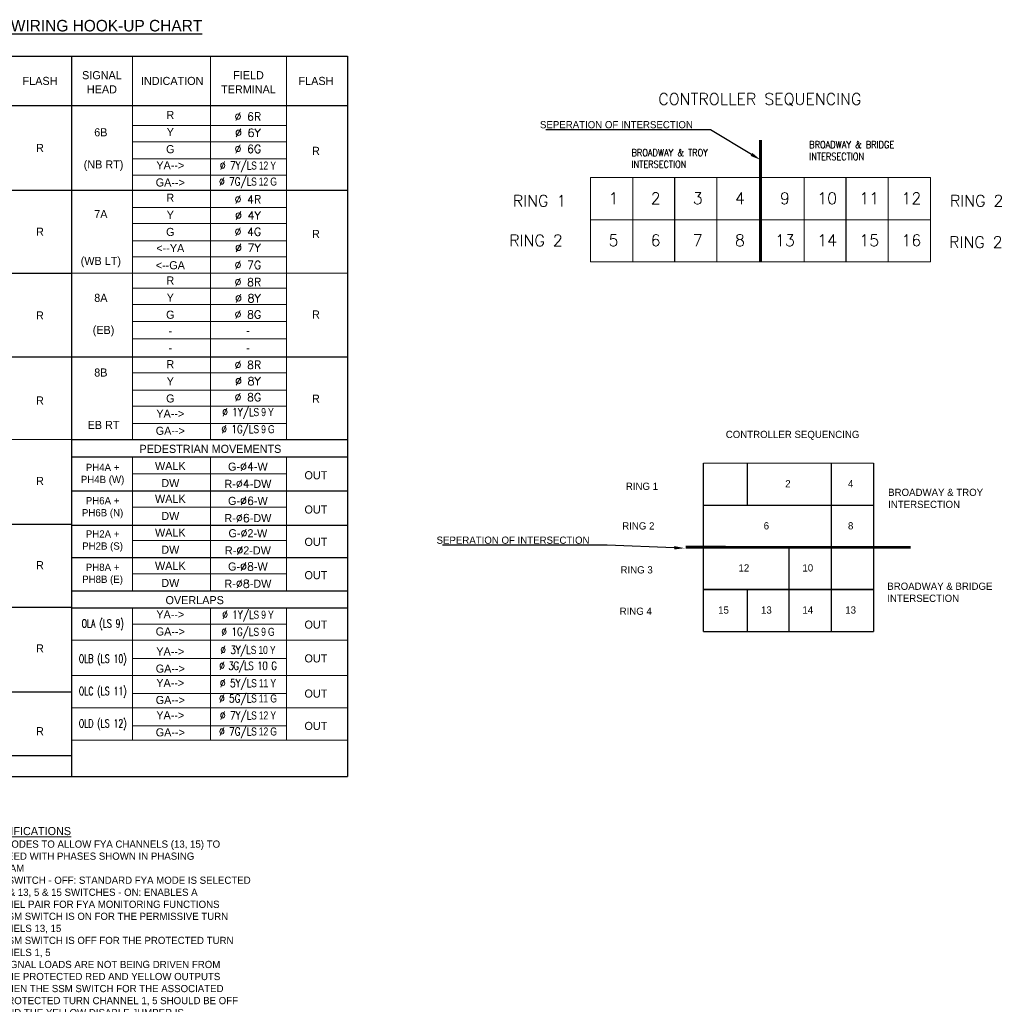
# Model space of a CAD drawing. Header units: feet. Extents: x -492 to 1495683, y -198 to 337262.
# Tile 18 of 38: x 108 to 125, y -156 to -139. Entities that reach past the tile are written whole.
import ezdxf
from ezdxf import colors
from ezdxf.entities.mleader import LeaderData, LeaderLine
from ezdxf.enums import TextEntityAlignment as Align
from ezdxf.math import Vec2, Vec3

# ---------------------------------------------------------------- set-up
doc = ezdxf.new("R2010")
doc.units = ezdxf.units.FT
doc.header["$MEASUREMENT"] = 0
for name, color, linetype in [('SH_Text', 9, 'Continuous'), ('ST_Details', 4, 'Continuous'), ('ST_Text', 9, 'Continuous'), ('TEXT-DED', 10, 'Continuous')]:
    doc.layers.add(name, color=color, linetype=linetype)
doc.styles.add('ROMANS', font='romans.shx', dxfattribs={"width": 0.85})
doc.styles.add('Slanted Normal (0.14) Font 31', font='ISO_FONTRIGHT.shx', dxfattribs={"height": 0.14})
doc.styles.add('Slanted-Normal', font='font31.shx', dxfattribs={"height": 0.14})
doc.styles.get("Standard").update_dxf_attribs({"font": 'font31.shx'})
doc.styles.add('Straight-Normal', font='font30.shx', dxfattribs={"height": 0.14})
doc.styles.add('Style-ISO_FONTRIGHT', font='ISO_FONTRIGHT.shx')

msp = doc.modelspace()

# ---------------------------------------------------------------- linework, layer by layer
at = {"layer": 'ST_Details'}
for p, q in [((122.22968, -146.86819), (122.22968, -149.78486)), ((120.01796, -147.59736), (122.95885, -147.59736))]:
    msp.add_line(p, q, dxfattribs=at)
at = {"layer": 'ST_Details', "flags": 128}
for points in [[(120.01796, -149.78486), (120.01796, -147.59736), (120.01796, -146.86819)], [(120.77135, -146.86819), (120.77135, -147.59736)], [(122.95885, -146.86819), (122.95885, -149.05569), (122.95885, -149.78486)], [(121.50052, -149.78486), (121.50052, -149.05569), (121.50052, -148.32653)], [(120.77135, -149.05569), (120.77135, -149.78486)], [(120.01713, -149.78486), (121.50052, -149.78486), (122.95885, -149.78486)]]:
    msp.add_lwpolyline(points, dxfattribs=at)
msp.add_lwpolyline([(120.01713, -149.05569), (120.77135, -149.05569), (121.50052, -149.05569), (122.22968, -149.05569), (122.95885, -149.05569), (121.50052, -149.05569)], close=True, dxfattribs=at)
at = {"layer": 'ST_Text', "linetype": 'Continuous', "lineweight": 30}
for p, q in [((104.30125, -139.82434), (109.07773, -139.82434)), ((109.07773, -139.82434), (109.07773, -152.29259)), ((109.07773, -139.82434), (113.8542, -139.82434)), ((113.8542, -139.82434), (113.8542, -152.29259)), ((104.30125, -140.68081), (109.07773, -140.68081)), ((109.07773, -140.68081), (113.8542, -140.68081)), ((109.07773, -140.68081), (113.8542, -140.68081)), ((104.30125, -142.1467), (109.07773, -142.1467)), ((109.07773, -142.1467), (113.8542, -142.1467)), ((104.30125, -143.57964), (109.07773, -143.57964)), ((104.30125, -145.02905), (109.07773, -145.02905)), ((109.07773, -145.02905), (113.8542, -145.02905)), ((109.07773, -146.46199), (113.8542, -146.46199)), ((109.07773, -146.75847), (113.8542, -146.75847)), ((109.07773, -147.35141), (113.8542, -147.35141)), ((104.30125, -147.92788), (109.07773, -147.92788)), ((109.07773, -147.94435), (113.8542, -147.94435)), ((109.07773, -148.50435), (113.8542, -148.50435)), ((109.07773, -149.08082), (113.8542, -149.08082)), ((104.30125, -149.36082), (109.07773, -149.36082)), ((109.07773, -149.37729), (113.8542, -149.37729)), ((104.30125, -150.8267), (109.07773, -150.8267)), ((104.30125, -151.93023), (109.07773, -151.93023)), ((104.30125, -152.29259), (113.8542, -152.29259))]:
    msp.add_line(p, q, dxfattribs=at)
at = {"layer": 'ST_Text', "linetype": 'Continuous', "lineweight": 0}
for p, q in [((110.13185, -139.82434), (110.13185, -146.46199)), ((111.48243, -139.82434), (111.48243, -146.46199)), ((112.80008, -139.82434), (112.80008, -146.46199)), ((110.13185, -141.0267), (112.80008, -141.0267)), ((110.13185, -141.3067), (112.80008, -141.3067)), ((110.13185, -141.60317), (112.80008, -141.60317)), ((110.13185, -141.88317), (112.80008, -141.88317)), ((118.06199, -142.65619), (118.06199, -141.92702)), ((118.06199, -141.92702), (118.79115, -141.92702)), ((118.79115, -141.92702), (118.79115, -142.65619)), ((118.79115, -141.92702), (119.52032, -141.92702)), ((119.52032, -141.92702), (120.24949, -141.92702)), ((120.24949, -141.92702), (120.24949, -142.65619)), ((120.24949, -141.92702), (121.00288, -141.92702)), ((121.00288, -141.92702), (121.7571, -141.92702)), ((121.7571, -141.92702), (121.7571, -142.65619)), ((121.7571, -141.92702), (122.48626, -141.92702)), ((122.48626, -141.92702), (123.21543, -141.92702)), ((123.21543, -141.92702), (123.21543, -142.65619)), ((123.21543, -141.92702), (123.9446, -141.92702)), ((123.9446, -141.92702), (123.9446, -142.65619)), ((110.13185, -142.44317), (112.80008, -142.44317)), ((118.06199, -142.65619), (119.52032, -142.65619)), ((118.06199, -143.38536), (118.06199, -142.65619)), ((118.06199, -142.65619), (118.79115, -142.65619)), ((118.79115, -142.65619), (118.79115, -143.38536)), ((118.79115, -142.65619), (119.52032, -142.65619)), ((119.52032, -142.65619), (121.00288, -142.65619)), ((119.52032, -142.65619), (120.24949, -142.65619)), ((120.24949, -142.65619), (120.24949, -143.38536)), ((120.24949, -142.65619), (121.00288, -142.65619)), ((121.00288, -142.65619), (122.48626, -142.65619)), ((121.00288, -142.65619), (121.7571, -142.65619)), ((121.7571, -142.65619), (121.7571, -143.38536)), ((121.7571, -142.65619), (122.48626, -142.65619)), ((122.48626, -142.65619), (123.9446, -142.65619)), ((122.48626, -142.65619), (123.21543, -142.65619)), ((123.21543, -142.65619), (123.21543, -143.38536)), ((123.21543, -142.65619), (123.9446, -142.65619)), ((123.9446, -142.65619), (123.9446, -143.38536)), ((110.13185, -142.72317), (112.80008, -142.72317)), ((110.13185, -143.01964), (112.80008, -143.01964)), ((110.13185, -143.29964), (112.80008, -143.29964)), ((118.06199, -143.38536), (119.52032, -143.38536)), ((119.52032, -143.38536), (121.00288, -143.38536)), ((121.00288, -143.38536), (122.48626, -143.38536)), ((122.48626, -143.38536), (123.9446, -143.38536)), ((109.07773, -143.57964), (113.8542, -143.57964)), ((110.13185, -143.84317), (112.80008, -143.84317)), ((110.13185, -144.12317), (112.80008, -144.12317)), ((110.13185, -144.41964), (112.80008, -144.41964)), ((110.13185, -144.71611), (112.80008, -144.71611)), ((110.13185, -145.30905), (112.80008, -145.30905)), ((110.13185, -145.60552), (112.80008, -145.60552)), ((110.13185, -145.88552), (112.80008, -145.88552)), ((110.13185, -146.18199), (112.80008, -146.18199)), ((104.30125, -146.46199), (109.07773, -146.46199)), ((110.13185, -146.75847), (110.13185, -148.50435)), ((110.13185, -146.75847), (110.13185, -149.08082)), ((110.13185, -146.75847), (110.13185, -149.08082)), ((111.48243, -146.75847), (111.48243, -148.50435)), ((111.48243, -146.75847), (111.48243, -149.08082)), ((111.48243, -146.75847), (111.48243, -149.08082)), ((112.80008, -146.75847), (112.80008, -148.50435)), ((112.80008, -146.75847), (112.80008, -149.08082)), ((110.13185, -147.05494), (112.80008, -147.05494)), ((110.13185, -147.63141), (112.80008, -147.63141)), ((110.13185, -148.20788), (112.80008, -148.20788)), ((120.01713, -148.32652), (120.77135, -148.32652)), ((120.77135, -148.32652), (121.50052, -148.32652)), ((121.50052, -148.32652), (122.22968, -148.32652)), ((122.22968, -148.32652), (122.95885, -148.32652)), ((110.13185, -148.78435), (112.80008, -148.78435)), ((110.13185, -149.37729), (110.13185, -150.25023)), ((110.13185, -149.37729), (110.13185, -151.6667)), ((111.48243, -149.37729), (111.48243, -150.25023)), ((111.48243, -149.37729), (111.48243, -151.6667)), ((112.80008, -149.37729), (112.80008, -151.6667)), ((110.13185, -149.65729), (112.80008, -149.65729)), ((109.07773, -149.93729), (113.8542, -149.93729)), ((110.13185, -150.25023), (112.80008, -150.25023)), ((109.07773, -150.5467), (113.8542, -150.5467)), ((110.13185, -150.85964), (112.80008, -150.85964)), ((109.07773, -151.1067), (113.8542, -151.1067)), ((110.13185, -151.41965), (112.80008, -151.41965)), ((109.07773, -151.6667), (113.8542, -151.6667))]:
    msp.add_line(p, q, dxfattribs=at)
at = {"layer": 'ST_Text', "const_width": 0.05, "flags": 128}
for points in [[(121.00288, -141.27414), (121.00288, -143.38536)], [(119.70572, -148.32652), (123.60108, -148.32721)]]:
    msp.add_lwpolyline(points, dxfattribs=at)
at = {"layer": 'ST_Text', "flags": 128}
for points in [[(119.52032, -142.65619), (119.52032, -141.92702)], [(122.48626, -142.65619), (122.48626, -141.92702)], [(119.52032, -143.38536), (119.52032, -142.65619)], [(122.48626, -143.38536), (122.48626, -142.65619)]]:
    msp.add_lwpolyline(points, dxfattribs=at)
at = {"layer": 'ST_Text', "linetype": 'Continuous', "lineweight": 0}
for points in [[(120.01796, -146.86819), (120.74713, -146.86819), (121.47629, -146.86819), (122.20546, -146.86819), (122.95885, -146.86819)], [(120.01796, -148.32652), (121.47629, -148.32652), (123.60108, -148.32721)]]:
    msp.add_lwpolyline(points, dxfattribs=at)

# ---------------------------------------------------------------- texts
at = {"layer": 'SH_Text', "lineweight": 30, "style": 'Slanted Normal (0.14) Font 31'}
msp.add_text('%%UFIELD WIRING HOOK-UP CHART', height=0.2, dxfattribs=at).set_placement((109.26871, -139.29607), align=Align.MIDDLE_CENTER)
at = {"layer": 'ST_Text', "style": 'Style-ISO_FONTRIGHT'}
for s, p in [('FLASH', (108.53308, -140.25258)), ('INDICATION', (110.82046, -140.25258)), ('FLASH', (113.30956, -140.25258)), ('6B', (109.58594, -141.14199)), ('R', (108.53183, -141.41376)), ('R', (113.3083, -141.46317)), ('7A', (109.58594, -142.55846)), ('R', (108.53183, -142.86317)), ('R', (113.3083, -142.9026)), ('8A', (109.58594, -144.00788)), ('R', (108.53183, -144.31258)), ('R', (113.3083, -144.29611)), ('8B', (109.58594, -145.30082)), ('R', (108.53183, -145.78495)), ('R', (113.3083, -145.75376)), ('R', (108.53183, -147.17847)), ('OUT', (113.3083, -147.07964)), ('OUT', (113.3083, -147.67258)), ('OUT', (113.3083, -148.23258)), ('R', (108.53183, -148.63611)), ('OUT', (113.3083, -148.80906)), ('OUT', (113.3083, -149.66553)), ('R', (108.53183, -150.07729)), ('OUT', (113.3083, -150.25023)), ('OUT', (113.3083, -150.85964)), ('OUT', (113.3083, -151.41965)), ('R', (108.53183, -151.51023))]:
    msp.add_text(s, height=0.14, dxfattribs=at).set_placement(p, align=Align.MIDDLE_CENTER)
at = {"layer": 'ST_Text', "linetype": 'Continuous', "lineweight": 0, "style": 'ROMANS'}
msp.add_text('CONTROLLER SEQUENCING', height=0.2, dxfattribs=at).set_placement((120.99222, -140.72731), align=Align.BOTTOM_CENTER)
at = {"layer": 'ST_Text', "style": 'Style-ISO_FONTRIGHT'}
for s, p in [('R', (110.7883, -140.9114)), ('Y', (110.7883, -141.20787)), ('G', (110.7883, -141.50434)), ('YA-->', (110.7883, -141.78434)), ('GA-->', (110.7883, -142.08082)), ('R', (110.7883, -142.34434)), ('Y', (110.7883, -142.64082)), ('G', (110.7883, -142.93729)), ('<--YA', (110.7883, -143.21729)), ('<--GA', (110.7883, -143.51376)), ('R', (110.7883, -143.77729)), ('Y', (110.7883, -144.07376)), ('G', (110.7883, -144.37023)), ('-', (110.7883, -144.65023)), ('-', (110.7883, -144.9467)), ('R', (110.7883, -145.2267)), ('Y', (110.7883, -145.52317)), ('G', (110.7883, -145.81964)), ('YA-->', (110.7883, -146.08317)), ('GA-->', (110.7883, -146.37964)), ('PEDESTRIAN MOVEMENTS', (111.48243, -146.69258)), ('WALK', (110.7883, -146.98905)), ('DW', (110.7883, -147.28552)), ('WALK', (110.7883, -147.55729)), ('DW', (110.7883, -147.85376)), ('WALK', (110.7883, -148.142)), ('DW', (110.7883, -148.43847)), ('WALK', (110.7883, -148.71847)), ('DW', (110.7883, -149.01494)), ('OVERLAPS', (111.21046, -149.31141)), ('YA-->', (110.7883, -149.55847)), ('GA-->', (110.7883, -149.85494)), ('YA-->', (110.7883, -150.20082)), ('GA-->', (110.7883, -150.49729)), ('YA-->', (110.7883, -150.74435)), ('GA-->', (110.7883, -151.04082)), ('YA-->', (110.7883, -151.30435)), ('GA-->', (110.7883, -151.60082))]:
    msp.add_text(s, height=0.14, dxfattribs=at).set_placement(p, align=Align.CENTER)
for s, p in [('(NB RT)', (109.63261, -141.62787)), ('(WB LT)', (109.58594, -143.29834)), ('(EB)', (109.63261, -144.49376)), ('EB RT', (109.63261, -146.13906))]:
    msp.add_text(s, height=0.14, dxfattribs=at).set_placement(p, align=Align.TOP_CENTER)
at = {"layer": 'ST_Text', "linetype": 'Continuous', "lineweight": 0, "style": 'ROMANS'}
for s, p in [('RING 1', (116.71668, -142.32922)), ('1', (118.37406, -142.28445)), ('2', (119.10323, -142.28445)), ('3', (119.83239, -142.28445)), ('4', (120.56156, -142.28445)), ('9', (121.34, -142.28445)), ('10', (121.98576, -142.28445)), ('11', (122.71493, -142.28445)), ('12', (123.44409, -142.28445)), ('RING 2', (124.28236, -142.32922)), ('RING 2', (116.65461, -143.01538)), ('5', (118.37406, -143.01361)), ('6', (119.10323, -143.01361)), ('7', (119.83239, -143.01361)), ('8', (120.56156, -143.01361)), ('13', (121.25659, -143.01361)), ('14', (121.98576, -143.01361)), ('15', (122.71493, -143.01361)), ('16', (123.44409, -143.01361)), ('RING 2', (124.26744, -143.04521))]:
    msp.add_text(s, height=0.2, dxfattribs=at).set_placement(p, align=Align.MIDDLE_LEFT)
at = {"layer": 'ST_Text', "char_height": 0.14, "attachment_point": 5, "line_spacing_factor": 1.05, "style": 'Style-ISO_FONTRIGHT'}
for s, insert in [('\\FISO_FONTRIGHT;SIGNAL\\PHEAD', (109.60479, -140.27591)), ('\\FISO_FONTRIGHT;FIELD\\PTERMINAL', (112.14126, -140.27591))]:
    msp.add_mtext(s, dxfattribs=dict(at, insert=insert))
at = {"layer": 'ST_Text', "attachment_point": 5, "style": 'Style-ISO_FONTRIGHT'}
for s, width, insert, char_height in [('{\\Fsimplex|c0;Ø 6R}', 2.1201377, (112.13119, -140.87054), 0.14), ('{\\Fsimplex|c0;Ø 6Y}', 2.1201377, (112.13119, -141.15054), 0.14), ('{\\Fsimplex|c0;Ø 6G}', 2.1201377, (112.13119, -141.43054), 0.14), ('{\\Fsimplex|c0;\\W0.8;Ø 7Y/\\T0.95;L\\Ffont31|c0;S 12 Y}', 2.1201377, (112.13119, -141.74112), 0.14), ('{\\Fsimplex|c0;\\W0.8;Ø 7G/\\T0.95;L\\Ffont31|c0;S 12 G}', 2.1201377, (112.13119, -142.01867), 0.14), ('{\\Fsimplex|c0;Ø 4R}', 2.1201377, (112.13119, -142.30349), 0.14), ('{\\Fsimplex|c0;Ø 4Y}', 2.1201377, (112.13119, -142.58349), 0.14), ('{\\Fsimplex|c0;Ø 4G}', 2.1201377, (112.13119, -142.86349), 0.14), ('{\\Fsimplex|c0;Ø 7Y}', 2.1201377, (112.13119, -143.14349), 0.14), ('{\\Fsimplex|c0;Ø 7G}', 2.1201377, (112.13119, -143.43996), 0.14), ('{\\Fsimplex|c0;Ø 8R}', 2.1201377, (112.13119, -143.73643), 0.14), ('{\\Fsimplex|c0;Ø 8Y}', 2.1201377, (112.13119, -144.01643), 0.14), ('{\\Fsimplex|c0;Ø 8G}', 2.1201377, (112.13119, -144.29643), 0.14), ('-', 2.1201377, (112.13119, -144.57643), 0.14), ('-', 2.1201377, (112.13119, -144.8729), 0.14), ('{\\Fsimplex|c0;Ø 8R}', 2.1201377, (112.13119, -145.16937), 0.14), ('{\\Fsimplex|c0;Ø 8Y}', 2.1201377, (112.13119, -145.44937), 0.14), ('{\\Fsimplex|c0;Ø 8G}', 2.1201377, (112.13119, -145.72937), 0.14), ('{\\Fsimplex|c0;\\W0.8;Ø 1Y/\\T0.95;L\\Ffont31|c0;S 9 Y}', 2.1201377, (112.13119, -146.00937), 0.14), ('{\\Fsimplex|c0;\\W0.8;Ø 1G/\\T0.95;L\\Ffont31|c0;S 9 G}', 2.1201377, (112.13119, -146.30584), 0.14), ('PH4A + PH4B (W)', 0.9582551, (109.61608, -147.06639), 0.125), ('G-{\\Fsimplex|c0;Ø4}-W', 2.1201377, (112.13119, -146.93172), 0.14), ('R-{\\Fsimplex|c0;Ø4}-DW', 2.1201377, (112.13119, -147.22819), 0.14), ('G-{\\Fsimplex|c0;Ø6}-W', 2.1201377, (112.13119, -147.52467), 0.14), ('PH6A + PH6B (N)', 0.9582551, (109.61608, -147.64286), 0.125), ('R-{\\Fsimplex|c0;Ø6}-DW', 2.1201377, (112.13119, -147.82114), 0.14), ('PH2A + PH2B (S)', 0.9582551, (109.61608, -148.21933), 0.125), ('G-{\\Fsimplex|c0;Ø}2-W', 2.1201377, (112.13119, -148.08467), 0.14), ('R-{\\Fsimplex|c0;Ø}2-DW', 2.1201377, (112.13119, -148.38114), 0.14), ('PH8A + PH8B (E)', 0.9582551, (109.61608, -148.7958), 0.125), ('G-{\\Fsimplex|c0;Ø8}-W', 2.1201377, (112.13119, -148.66114), 0.14), ('R-{\\Fsimplex|c0;Ø8}-DW', 2.1201377, (112.13119, -148.95761), 0.14), ('{\\Fsimplex|c0;\\W0.8;Ø 1Y/\\T0.95;L\\Ffont31|c0;S 9 Y}', 2.1201377, (112.13119, -149.51712), 0.14), ('{\\Fsimplex|c0;\\W0.7;OLA (LS 9)}', 2.1201377, (109.61902, -149.66949), 0.14), ('{\\Fsimplex|c0;\\W0.8;Ø 1G/\\T0.95;L\\Ffont31|c0;S 9 G}', 2.1201377, (112.13119, -149.8136), 0.14), ('{\\Fsimplex|c0;\\W0.8;Ø \\T0.95;3Y/L\\Ffont31|c0;S 10 Y}', 2.1201377, (112.13119, -150.12702), 0.14), ('{\\Fsimplex|c0;\\W0.7;OLB (LS 10)}', 2.1201377, (109.61902, -150.2789), 0.14), ('{\\Fsimplex|c0;\\W0.8;\\T0.9;Ø 3G/LS 10 G}', 2.1201377, (112.13119, -150.40112), 0.14), ('{\\Fsimplex|c0;\\W0.8;Ø 5Y/\\T0.95;L\\Ffont31|c0;S 11 Y}', 2.1201377, (112.13119, -150.70221), 0.14), ('{\\Fsimplex|c0;\\W0.7;OLC (LS 11)}', 2.1201377, (109.61902, -150.8389), 0.14), ('{\\Fsimplex|c0;\\W0.8;Ø 5G/\\T0.95;L\\Ffont31|c0;S 11 G}', 2.1201377, (112.13119, -150.96702), 0.14), ('{\\Fsimplex|c0;\\W0.8;Ø 7Y/\\T0.95;L\\Ffont31|c0;S 12 Y}', 2.1201377, (112.13119, -151.26113), 0.14), ('{\\Fsimplex|c0;\\W0.7;OLD (LS 12)}', 2.1201377, (109.61902, -151.3989), 0.14), ('{\\Fsimplex|c0;\\W0.8;Ø 7G/\\T0.95;L\\Ffont31|c0;S 12 G}', 2.1201377, (112.13119, -151.53868), 0.14)]:
    msp.add_mtext_dynamic_manual_height_columns(s, width=width, gutter_width=12.5, heights=[0], dxfattribs=dict(at, insert=insert, char_height=char_height))
at = {"layer": 'ST_Text', "linetype": 'Continuous', "lineweight": 0, "char_height": 0.1215278, "attachment_point": 1, "style": 'ROMANS'}
for s, width, insert in [('BROADWAY & BRIDGE INTERSECTION', 1.691755, (121.84843, -141.29783)), ('BROADWAY & TROY INTERSECTION', 1.7890222, (118.77256, -141.43257))]:
    msp.add_mtext_dynamic_manual_height_columns(s, width=width, gutter_width=12.5, heights=[0], dxfattribs=dict(at, insert=insert))
at = {"layer": 'TEXT-DED', "style": 'Straight-Normal'}
msp.add_text('CONTROLLER SEQUENCING', height=0.125, dxfattribs=at).set_placement((121.55916, -146.47229), align=Align.BOTTOM_CENTER)
at = {"layer": 'TEXT-DED', "style": 'Slanted-Normal'}
for s, p in [('RING 1', (118.67265, -147.27038)), ('2', (121.43241, -147.22561)), ('4', (122.51753, -147.22561)), ('RING 2', (118.61059, -147.95654)), ('6', (121.0592, -147.95478)), ('8', (122.51753, -147.95478)), ('12', (120.6229, -148.68395)), ('10', (121.72918, -148.68395)), ('RING 3', (118.58073, -148.71729)), ('RING 4', (118.56581, -149.43328)), ('15', (120.27085, -149.41311)), ('13', (121.01254, -149.41311)), ('14', (121.72918, -149.41311)), ('13', (122.47087, -149.41311))]:
    msp.add_text(s, height=0.125, dxfattribs=at).set_placement(p, align=Align.MIDDLE_LEFT)
at = {"layer": 'TEXT-DED', "char_height": 0.125, "attachment_point": 1, "style": 'Slanted-Normal'}
for s, width, insert in [('BROADWAY & TROY INTERSECTION', 2.1624672, (123.21298, -147.31288)), ('BROADWAY & BRIDGE INTERSECTION', 2.1282178, (123.19805, -148.93879))]:
    msp.add_mtext_dynamic_manual_height_columns(s, width=width, gutter_width=12.5, heights=[0], dxfattribs=dict(at, insert=insert))
at = {"layer": 'TEXT-DED', "linetype": 'Continuous', "lineweight": 0, "insert": (107.10512, -153.16978), "char_height": 0.125, "width": 4.9042702, "attachment_point": 1}
msp.add_mtext('\\pxi-3,l3,t3;{\\H1.12x;\\LCMU MODIFICATIONS\\l\\P{\\fSymbol|b0|i0|c2|p18;\\H0.89286x;·^I}}CUT DIODES TO ALLOW FYA CHANNELS (13, 15) TO PROCEED WITH PHASES SHOWN IN PHASING DIAGRAM\\P{\\fSymbol|b0|i0|c2|p18;·^I}FYAC SWITCH - OFF: STANDARD FYA MODE IS SELECTED\\P{\\fSymbol|b0|i0|c2|p18;·^I}FYA 1 & 13, 5 & 15 SWITCHES - ON: ENABLES A CHANNEL PAIR FOR FYA MONITORING FUNCTIONS\\P{\\fSymbol|b0|i0|c2|p18;·^I}THE SSM SWITCH IS ON FOR THE PERMISSIVE TURN CHANNELS 13, 15\\P{\\fSymbol|b0|i0|c2|p18;·^I}THE SSM SWITCH IS OFF FOR THE PROTECTED TURN CHANNELS 1, 5\\P\\pi-5,l6,t6;{\\fSymbol|b0|i0|c2|p18;·}{\\fSymbol|b0|i0|c2|p18;·^I}SIGNAL LOADS ARE NOT BEING DRIVEN FROM THE PROTECTED RED AND YELLOW OUTPUTS THEN THE SSM SWITCH FOR THE ASSOCIATED PROTECTED TURN CHANNEL 1, 5 SHOULD BE OFF AND THE YELLOW DISABLE JUMPER IS INSTALLED.', dxfattribs=at)

# ---------------------------------------------------------------- leaders
at = {"layer": 'ST_Text'}
ml = msp.add_multileader_mtext('Standard', dxfattribs=at)
ml.set_content('SEPERATION OF INTERSECTION', color=256)
ml.set_leader_properties()
ml.build(insert=Vec2(0, 0))
ml.multileader.update_dxf_attribs({"text_right_attachment_type": 6, "dogleg_length": 0.18, "arrow_head_size": 0.18})
ctx = ml.context
ctx.base_point, ctx.char_height, ctx.arrow_head_size, ctx.landing_gap_size, ctx.plane_origin = Vec3(116.89193, -141.00996), 0.125, 0.18, 0.125, Vec3(121.00288, -141.27414)
ctx.right_attachment, ctx.text_align_type = 6, 2
notes = []
notes.append((ctx, [(0, (1, 1, 0), (120.1384, -141.09746), (-1, 0), 0.18, [(0, [(121.00288, -141.61895)], 0, [])])]))
ctx.mtext.insert, ctx.mtext.alignment, ctx.mtext.flow_direction = Vec3(119.8334, -140.94746), 3, 5
at = {"layer": 'TEXT-DED'}
ml = msp.add_multileader_mtext('Standard', dxfattribs=at)
ml.set_content('{\\Ffont31|c0;SEPERATION OF INTERSECTION}', color=256)
ml.set_leader_properties()
ml.build(insert=Vec2(0, 0))
ml.multileader.update_dxf_attribs({"text_right_attachment_type": 6, "dogleg_length": 0.18, "arrow_head_size": 0.18})
ctx = ml.context
ctx.base_point, ctx.char_height, ctx.arrow_head_size, ctx.landing_gap_size, ctx.plane_origin = Vec3(115.10238, -148.20353), 0.125, 0.18, 0.125, Vec3(119.28678, -148.46771)
ctx.right_attachment, ctx.text_align_type = 6, 2
notes.append((ctx, [(0, (1, 1, 0), (118.34885, -148.29103), (-1, 0), 0.18, [(0, [(119.69079, -148.3419)], 0, [])])]))
ctx.mtext.insert, ctx.mtext.alignment, ctx.mtext.flow_direction = Vec3(118.04385, -148.14103), 3, 5
for ctx, leaders in notes:
    for number, flags, end, landing, length, lines in leaders:
        leader = LeaderData()
        leader.index, (leader.has_last_leader_line, leader.has_dogleg_vector, leader.attachment_direction) = number, flags
        leader.last_leader_point, leader.dogleg_vector, leader.dogleg_length = Vec3(end), Vec3(landing), length
        for number, points, colour, breaks in lines:
            line = LeaderLine()
            line.index, line.vertices, line.color, line.breaks = number, Vec3.list(points), colors.encode_raw_color(colour), breaks
            leader.lines.append(line)
        ctx.leaders.append(leader)

doc.saveas('drawing.dxf')
